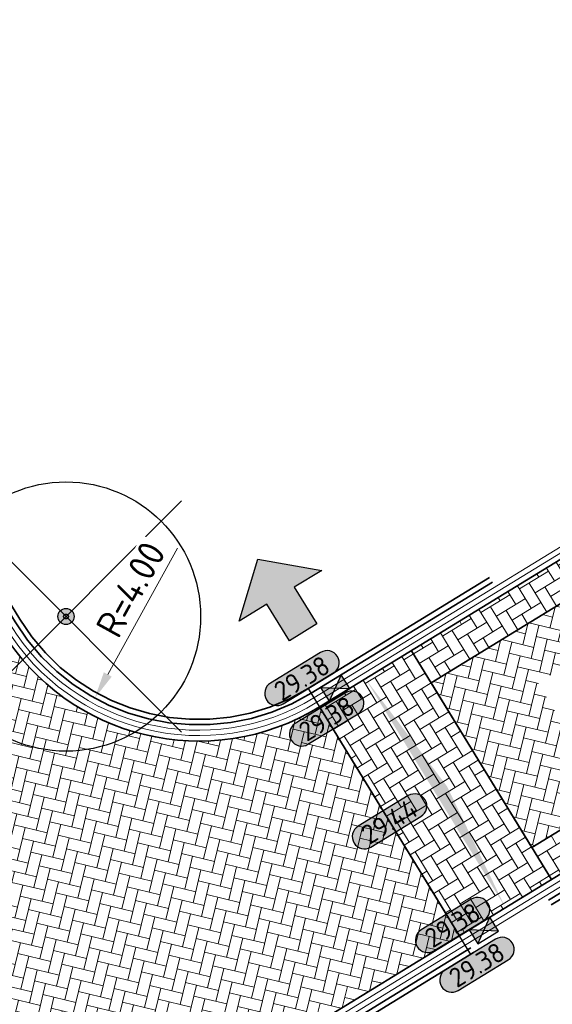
# Model space of a CAD drawing. Header units: metres. Extents: x 199937 to 201628, y 374508 to 375260.
# Tile 97 of 183: x 201307 to 201317, y 374857 to 374875. Entities that reach past the tile are written whole.
import ezdxf
from ezdxf.enums import TextEntityAlignment as Align

# ---------------------------------------------------------------- set-up
doc = ezdxf.new("R2010")
doc.units = ezdxf.units.M
doc.set_wipeout_variables(frame=1)
doc.linetypes.add('VH-OPSLUITBAND_100X200', pattern=[16, 8, -2, 4, -2])
doc.layers.add('000___INRIT-PIJL', color=252, linetype='Continuous')
for name, color, linetype, lineweight in [('N-WE-OG-HOOGTELIJN-G', 7, 'Continuous', 25), ('N-WE-RI-KOLK-S', 7, 'Continuous', 25), ('N-WE-VH-DWARSHELLING-S', 7, 'Continuous', 25), ('N-WE-VH-GOOT-G', 170, 'Continuous', 35), ('N-WE-VH-KANTOPSLUITING_OPSLUITBAND_100X200-G', 150, 'VH-OPSLUITBAND_100X200', 35), ('N-WE-VH-KANTVERHARDING_STREKLAAG-G', 60, 'Continuous', 18), ('N-WE-VH-VERHARDING_BETONSTRAATSTEEN-G', 252, 'Continuous', 35), ('X-XX-AL-HOOGTELABEL-S', 7, 'Continuous', 25), ('X-XX-AL-M-200', 7, 'Continuous', 18), ('X-XX-AL-T35', 50, 'Continuous', 35)]:
    doc.layers.add(name, color=color, linetype=linetype, lineweight=lineweight)
for name, color, linetype, lineweight, true_color in [('N-WE-VH-VERHARDING_BETONSTRAATSTEEN_HEIDE-A', 7, 'Continuous', 0, 0x986657), ('N-WE-VH-VERHARDING_BETONSTRAATSTEEN_ROOD-A', 7, 'Continuous', 0, 0xa92c0a), ('V-WE-GR-BOOM-S', 80, 'Continuous', 25, 0x3fff00)]:
    doc.layers.add(name, color=color, linetype=linetype, lineweight=lineweight, true_color=true_color)
doc.styles.add('NLCS-ISO-ANNOTATIEF-T18', font='NLCS-ISO.ttf', dxfattribs={"height": 1.8})
doc.styles.add('NLCS-ISO-M200-T25', font='NLCS-ISO.ttf', dxfattribs={"height": 0.5})
doc.dimstyles.new('NLCS-M200-T25-PIJL_L2_H1', dxfattribs={"dimscale": 0.2, "dimtxt": 2.5, "dimasz": 2.5, "dimexe": 2, "dimexo": 2, "dimgap": 0.7, "dimtad": 1, "dimzin": 0, "dimdsep": 46, "dimtxsty": 'NLCS-ISO-M200-T25', "dimcen": 0, "dimdle": 2, "dimclrd": 256, "dimclre": 256, "dimclrt": 256, "dimadec": 1, "dimazin": 0, "dimtfac": 1, "dimtdec": 3, "dimtofl": 0, "dimtmove": 0, "dimatfit": 3, "dimfxl": 2, "dimfxlon": 1, "dimtfillclr": 256, "dimtolj": 1, "dimtzin": 0, "dimlwd": -1, "dimlwe": -1, "dimarcsym": 0})
pattern_1 = [(121.4598, (201314.60347, 374862.78097), (-0.2887304, 0.0695323), [0.63, -0.21]), (31.4598, (201314.2452, 374862.56177), (-0.2887304, 0.0695323), [0.63, -0.21])]
pattern_2 = [(76.4598127, (0, 0), (-0.15499650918, 0.25332998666), [0.63, -0.21]), (346.4598127, (-0.40833, 0.09833), (-0.15499650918, 0.25332998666), [0.63, -0.21])]

# ---------------------------------------------------------------- blocks, each defined once
blk = doc.blocks.new('inrit')
h = blk.add_hatch(color=256)
h.dxf.hatch_style = 1
h.paths.add_polyline_path([(0.3, 1), (-0.3, 1), (-0.3, 1.8), (-0.9, 1.8), (0, 2.6), (0.9, 1.8), (0.3, 1.8)])
at = {"color": 3, "flags": 128}
blk.add_lwpolyline([(0.3, 1), (-0.3, 1), (-0.3, 1.8), (-0.9, 1.8), (0, 2.6), (0.9, 1.8), (0.3, 1.8), (0.3, 1)], dxfattribs=at)
blk = doc.blocks.new('*U283')
h = blk.add_hatch(color=253)
h.dxf.hatch_style = 1
edge = h.paths.add_edge_path()
edge.add_line((2.726, 1.132), (-2.726, 1.132))
edge.add_arc((-2.726, 0), 1.132, 90, 270)
edge.add_line((-2.726, -1.132), (2.726, -1.132))
edge.add_arc((2.726, 0), 1.132, 270, 450)
blk.add_lwpolyline([(2.726, 1.132), (-2.726, 1.132, 1), (-2.726, -1.132), (2.726, -1.132, 1)], format="xyb", close=True)
at = {"style": 'NLCS-ISO-ANNOTATIEF-T18'}
blk.add_attdef('HGT', text='', height=1.8, dxfattribs=at).set_placement((-0.003, 0), align=Align.MIDDLE_CENTER)
blk = doc.blocks.new('V-SGR-BOOM_01')
at = {"ltscale": 0.1}
h = blk.add_hatch(color=256, dxfattribs=at)
edge = h.paths.add_edge_path()
edge.add_arc((0, 0), 0.15, 0, 360)
at = {"lineweight": -3}
for p, q in [((-2.146, 2.146), (2.146, -2.146)), ((2.146, 2.146), (-2.146, -2.146))]:
    blk.add_line(p, q, dxfattribs=at)
for radius in [2.5, 0.045]:
    blk.add_circle((0, 0), radius)
at = {"ltscale": 0.1}
blk.add_circle((0, 0), 0.15, dxfattribs=at)
blk = doc.blocks.new('*U409')
blk.add_solid([(0, 0), (2.49, 0.25), (4.981, 0)])
blk = doc.blocks.new('*D522')
at = {"layer": 'Defpoints', "color": 0, "transparency": 16777216}
for p in [(201310.288, 374866.002), (201308.358, 374862.499)]:
    blk.add_point(p, dxfattribs=at)
at = {"layer": 'X-XX-AL-M-200', "transparency": 16777216}
blk.add_line((201309.892, 374865.284), (201308.599, 374862.936), dxfattribs=at)
blk.add_solid([(201308.526, 374862.977), (201308.672, 374862.896), (201308.358, 374862.499)], dxfattribs=at)
at = {"layer": 'X-XX-AL-M-200', "transparency": 16777216, "insert": (201309.025, 374864.517), "char_height": 0.5, "attachment_point": 5, "rotation": 61.1544, "style": 'NLCS-ISO-M200-T25', "bg_fill": 3, "box_fill_scale": 1.1, "bg_fill_color": 256, "bg_fill_true_color": 13158600, "bg_fill_transparency": 0}
blk.add_mtext('\\A1;R=4.00', dxfattribs=at)
blk = doc.blocks.new('N-SRI-KOLK_STRAAT_450X300-SO')
h = blk.add_hatch(color=256)
h.dxf.hatch_style = 1
h.paths.add_polyline_path([(0, 0.75), (-1.125, 1.5), (-1.125, 0)])
h.paths.add_polyline_path([(1.125, 0), (1.125, 1.5), (0, 0.75)])
for p, q in [((-1.125, 0), (1.125, 1.5)), ((1.125, 0), (-1.125, 1.5))]:
    blk.add_line(p, q)
at = {"flags": 128}
blk.add_lwpolyline([(-1.125, 0), (1.125, 0), (1.125, 1.5), (-1.125, 1.5)], close=True, dxfattribs=at)

msp = doc.modelspace()

# ---------------------------------------------------------------- hatches: boundary and pattern name
at = {"layer": 'N-WE-VH-VERHARDING_BETONSTRAATSTEEN_HEIDE-A', "true_color": 0x986657}
h = msp.add_hatch(dxfattribs=at)
h.set_pattern_fill('AVH-HEI_BSS_KEIFRMT_KEPER-SO', color=25, scale=2, angle=121.4598, pattern_type=2)
h.set_pattern_definition(pattern_1)
h.paths.add_polyline_path([(201323.139, 374868.003), (201322.774, 374868.6), (201314.238, 374863.378), (201314.603, 374862.781)])
h = msp.add_hatch(dxfattribs=at)
h.set_pattern_fill('AVH-HEI_BSS_KEIFRMT_KEPER-SO', color=25, scale=2, angle=121.4598, pattern_type=2)
h.set_pattern_definition(pattern_1)
h.paths.add_polyline_path([(201325.373, 374864.352), (201325.008, 374864.949), (201316.472, 374859.726), (201316.838, 374859.129)])
h = msp.add_hatch(dxfattribs=at)
h.set_pattern_fill('AVH-HEI_BSS_KEIFRMT_KEPER-SO', color=25, scale=2, angle=121.4598, pattern_type=2)
h.set_pattern_definition(pattern_1)
h.paths.add_polyline_path([(201314.238, 374863.378), (201312.532, 374862.334), (201315.132, 374858.085), (201315.182, 374858.117), (201316.838, 374859.129)])
at = {"layer": 'N-WE-VH-VERHARDING_BETONSTRAATSTEEN_ROOD-A'}
h = msp.add_hatch(dxfattribs=at)
h.set_pattern_fill('AVH-ROO_BSS_KEIFRMT_KEPER-SO', color=36, scale=2, angle=76.4598, pattern_type=2)
h.set_pattern_definition(pattern_2)
h.paths.add_polyline_path([(201323.139, 374868.003), (201314.603, 374862.781), (201316.472, 374859.726), (201325.008, 374864.949)])
h = msp.add_hatch(dxfattribs=at)
h.set_pattern_fill('AVH-ROO_BSS_KEIFRMT_KEPER-SO', color=36, scale=2, angle=76.4598, pattern_type=2)
h.set_pattern_definition(pattern_2)
edge = h.paths.add_edge_path()
edge.add_line((201315.132, 374858.085), (201312.532, 374862.334))
edge.add_arc((201310.288, 374866.002), 4.3, 211.4979, 301.4598, ccw=False)
edge.add_line((201306.622, 374863.756), (201305.58, 374865.456))
edge.add_line((201305.58, 374865.456), (201303.554, 374864.215))
edge.add_arc((201298.183, 374860.923), 6.3, -58.5955, 31.4979, ccw=False)
edge.add_line((201301.465, 374855.546), (201304.056, 374851.302))
edge.add_line((201304.056, 374851.302), (201315.132, 374858.085))

# ---------------------------------------------------------------- linework, layer by layer
at = {"layer": 'N-WE-OG-HOOGTELIJN-G'}
msp.add_lwpolyline([(201312.323, 374862.675), (201315.336, 374857.741)], dxfattribs=at)
at = {"layer": 'N-WE-VH-GOOT-G'}
for points in [[(201423.494, 374976.336), (201375.634, 374947.192, 0.415138), (201373.541, 374938.518), (201384.857, 374920.065, -0.357659), (201382.833, 374905.363), (201368.402, 374892, -0.059746), (201359.396, 374885.168), (201315.132, 374858.085)], [(201288.031, 374911.477), (201352.599, 374951.085, -0.414243), (201361.264, 374949.008), (201380.791, 374917.168, -0.357659), (201379.701, 374909.252), (201364.978, 374895.618, -0.06033), (201356.839, 374889.443), (201312.532, 374862.334, -0.414019), (201306.622, 374863.756), (201282.013, 374903.916)]]:
    msp.add_lwpolyline(points, format="xyb", dxfattribs=at)
msp.add_lwpolyline([(201304.056, 374851.302), (201315.132, 374858.085)], dxfattribs=at)
at = {"layer": 'N-WE-VH-KANTOPSLUITING_OPSLUITBAND_100X200-G'}
for points in [[(201306.877, 374863.912), (201281.747, 374904.925, -0.41407), (201282.406, 374907.675), (201352.756, 374950.829, -0.414243), (201361.008, 374948.852), (201380.535, 374917.011, -0.357659), (201379.497, 374909.472), (201364.771, 374895.835, -0.060368), (201356.685, 374889.7), (201312.376, 374862.59, -0.414019), (201306.877, 374863.912)], [(201328.726, 374866.051), (201315.339, 374857.861), (201304.844, 374851.432), (201269.645, 374829.943, 0.386862), (201266.624, 374819.607), (201287.127, 374777.575, 0.453713), (201295.842, 374775.209), (201313.105, 374786.688), (201328.9, 374797.126)], [(201328.778, 374865.966), (201315.391, 374857.775), (201304.896, 374851.346), (201269.698, 374829.857, 0.386862), (201266.714, 374819.651), (201287.217, 374777.618, 0.453713), (201295.786, 374775.292), (201313.05, 374786.771), (201328.845, 374797.21, -0.000067), (201328.845, 374797.21)]]:
    msp.add_lwpolyline(points, format="xyb", dxfattribs=at)
msp.add_lwpolyline([(201306.963, 374863.965), (201281.832, 374904.977, -0.41407), (201282.459, 374907.59), (201352.808, 374950.744, -0.414243), (201360.923, 374948.799), (201380.45, 374916.959, -0.357659), (201379.429, 374909.545), (201364.703, 374895.908, -0.060381), (201356.633, 374889.786), (201312.323, 374862.675, -0.414019)], format="xyb", close=True, dxfattribs=at)
at = {"layer": 'N-WE-VH-KANTVERHARDING_STREKLAAG-G'}
for points in [[(201423.546, 374976.251), (201375.686, 374947.107, 0.415138), (201373.626, 374938.57), (201384.943, 374920.117, -0.357659), (201382.901, 374905.29), (201368.471, 374891.927, -0.059736), (201359.447, 374885.082), (201315.235, 374858.031)], [(201423.599, 374976.166), (201375.738, 374947.021, 0.415138), (201373.711, 374938.622), (201385.028, 374920.169, -0.357659), (201382.969, 374905.217), (201368.539, 374891.855, -0.059725), (201359.498, 374884.996), (201315.287, 374857.946)], [(201288.084, 374911.392), (201352.652, 374951, -0.414243), (201361.179, 374948.956), (201380.706, 374917.115, -0.357659), (201379.633, 374909.325), (201364.909, 374895.69, -0.060342), (201356.787, 374889.528), (201312.48, 374862.42, -0.414019), (201306.707, 374863.808), (201282.099, 374903.968)], [(201288.136, 374911.307), (201352.704, 374950.914, -0.414243), (201361.093, 374948.904), (201380.621, 374917.063, -0.357659), (201379.565, 374909.398), (201364.84, 374895.763, -0.060355), (201356.736, 374889.614), (201312.428, 374862.505, -0.414019), (201306.792, 374863.86), (201282.184, 374904.02)]]:
    msp.add_lwpolyline(points, format="xyb", dxfattribs=at)
for points in [[(201304.739, 374851.602), (201315.235, 374858.031)], [(201304.791, 374851.517), (201315.287, 374857.946)]]:
    msp.add_lwpolyline(points, dxfattribs=at)
at = {"layer": 'N-WE-VH-VERHARDING_BETONSTRAATSTEEN-G'}
for points in [[(201323.139, 374868.003), (201314.603, 374862.781)], [(201314.603, 374862.781), (201316.472, 374859.726), (201325.008, 374864.949)], [(201314.238, 374863.378), (201316.838, 374859.129)], [(201312.532, 374862.334), (201315.132, 374858.085)]]:
    msp.add_lwpolyline(points, dxfattribs=at)

# ---------------------------------------------------------------- block references
at = {"layer": '000___INRIT-PIJL', "rotation": 31.57574755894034}
msp.add_blockref('inrit', (201312.75, 374862.865, 29.389), dxfattribs=at)
at = {"layer": 'N-WE-RI-KOLK-S', "xscale": 0.2, "yscale": 0.2, "zscale": 0.2}
for p, rotation in [((201312.744, 374862.815), 211.4598126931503), ((201315.66, 374858.057), 31.45981269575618)]:
    msp.add_blockref('N-SRI-KOLK_STRAAT_450X300-SO', p, dxfattribs=dict(at, rotation=rotation))
at = {"layer": 'N-WE-VH-DWARSHELLING-S', "rotation": 301.4598476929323}
msp.add_blockref('*U409', (201313.385, 374862.856), dxfattribs=at)
at = {"layer": 'V-WE-GR-BOOM-S'}
msp.add_blockref('V-SGR-BOOM_01', (201307.823, 374864.013, 29.583), dxfattribs=at)
at = {"layer": 'X-XX-AL-HOOGTELABEL-S', "xscale": 0.2, "yscale": 0.2, "zscale": 0.2, "rotation": 31.40454236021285}
for p, values in [((201312.205, 374862.869), {'HGT': '29.38'}), ((201312.664, 374862.118), {'HGT': '29.38'}), ((201313.832, 374860.21), {'HGT': '29.44'}), ((201315.003, 374858.286), {'HGT': '29.38'}), ((201315.454, 374857.548), {'HGT': '29.38'})]:
    msp.add_blockref('*U283', p, dxfattribs=at).add_auto_attribs(values)

# ---------------------------------------------------------------- next in the draw order: dimensions: what is measured, and where the dimension line sits
at = {"layer": 'X-XX-AL-M-200'}
dim = msp.add_radius_dim(center=(201310.288, 374866.002), mpoint=(201308.358, 374862.499), dimstyle='NLCS-M200-T25-PIJL_L2_H1', override={"dimpost": 'R=<>', "dimtfill": 1}, dxfattribs=at)
dim.commit()
dim.dimension.update_dxf_attribs({"geometry": '*D522', "text_midpoint": (201309.366, 374864.329), "dimtype": 164})

# ---------------------------------------------------------------- next in the draw order: wipeouts: each hides what was drawn before it
msp.add_wipeout([(201317.313, 374861.583), (201322.779, 374864.854), (201322.06, 374866.055), (201316.594, 374862.784)]).dxf.layer = 'X-XX-AL-T35'

doc.saveas('drawing.dxf')
